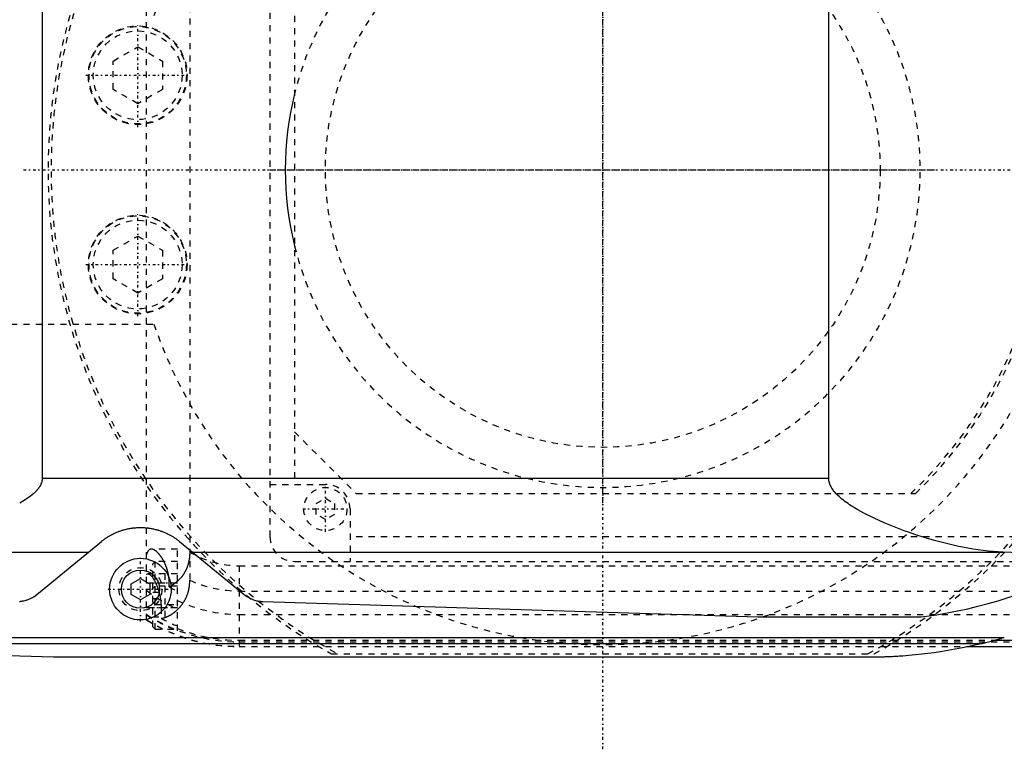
# Model space of a CAD drawing. Extents: x -1056 to 156, y -125 to 125.
# Tile 9 of 12: x -695 to -535, y -94 to 24. Entities that reach past the tile are written whole.
import ezdxf

# ---------------------------------------------------------------- set-up
doc = ezdxf.new("R2010")
doc.units = 0
doc.linetypes.add('CENTER', pattern=[1.5, 0.45, -0.5, 0.05, -0.5])
doc.linetypes.add('DASHED', pattern=[2, 1, -1])
for name, color, linetype in [('AM_0', 7, 'CONTINUOUS'), ('AM_3', 7, 'DASHED'), ('AM_7', 7, 'CENTER')]:
    doc.layers.add(name, color=color, linetype=linetype)

msp = doc.modelspace()

# ---------------------------------------------------------------- linework, layer by layer
at = {"layer": 'AM_0', "color": 7, "linetype": 'CONTINUOUS'}
for p, q in [((-690.94, 50), (-690.94, -50)), ((-563.33, -50), (-563.33, 50)), ((-690.94, -50), (-563.33, -50)), ((-691.83, -68.87), (-681.34, -60.27)), ((-668.66, -60.27), (-658.17, -68.87)), ((-742.03, -61.98), (-683.43, -61.98)), ((-666.57, -61.98), (-535.05, -61.98)), ((-519.53, -62.65), (-535.05, -61.98)), ((-676.5, -67.13), (-675, -66.27)), ((-675, -66.27), (-673.5, -67.13)), ((-676.5, -68.87), (-676.5, -67.13)), ((-673.5, -67.13), (-673.5, -68.87)), ((-675, -69.73), (-676.5, -68.87)), ((-673.5, -68.87), (-675, -69.73)), ((-655.15, -70), (-574.82, -72.48)), ((-574.82, -72.48), (-548.33, -72.48)), ((-775.92, -75.83), (-534.85, -75.83)), ((-536.5, -76.29), (-120, -76.29)), ((-754.88, -76.83), (-538.61, -76.83)), ((-754.88, -76.83), (-689.11, -79)), ((-540.79, -77.32), (-120, -77.32)), ((-540.6, -77.28), (-120, -77.28)), ((-689.11, -79), (-557, -79))]:
    msp.add_line(p, q, dxfattribs=at)
for points in [[(-690.94, -50, 0), (-690.94, -50.04, 0), (-690.94, -50.12, 0), (-690.94, -50.2, 0), (-690.95, -50.24, 0), (-690.95, -50.28, 0), (-690.96, -50.36, 0), (-690.98, -50.44, 0), (-691, -50.52, 0), (-691.02, -50.6, 0), (-691.04, -50.68, 0), (-691.05, -50.72, 0), (-691.06, -50.76, 0), (-691.09, -50.83, 0), (-691.12, -50.91, 0), (-691.15, -50.99, 0), (-691.19, -51.06, 0), (-691.22, -51.14, 0), (-691.24, -51.18, 0), (-691.26, -51.21, 0), (-691.3, -51.29, 0), (-691.35, -51.36, 0), (-691.37, -51.4, 0), (-691.39, -51.43, 0), (-691.44, -51.5, 0), (-691.48, -51.57, 0), (-691.51, -51.61, 0), (-691.53, -51.64, 0), (-691.58, -51.71, 0), (-691.64, -51.78, 0), (-691.69, -51.84, 0), (-691.74, -51.91, 0), (-691.8, -51.97, 0), (-691.83, -52, 0), (-691.86, -52.03, 0), (-691.91, -52.09, 0), (-691.97, -52.15, 0), (-692.03, -52.21, 0), (-692.08, -52.27, 0), (-692.14, -52.33, 0), (-692.17, -52.36, 0), (-692.2, -52.38, 0), (-692.26, -52.44, 0), (-692.32, -52.49, 0), (-692.53, -52.67, 0), (-692.91, -52.97, 0), (-693.31, -53.26, 0), (-693.52, -53.39, 0), (-693.73, -53.53, 0), (-694.16, -53.79, 0), (-694.6, -54.03, 0)], [(-535.05, -61.98, 0), (-535.83, -61.95, 0), (-537.44, -61.82, 0), (-539.09, -61.62, 0), (-539.92, -61.49, 0), (-540.77, -61.35, 0), (-542.47, -61.02, 0), (-544.2, -60.62, 0), (-545.93, -60.17, 0), (-547.66, -59.67, 0), (-549.37, -59.12, 0), (-550.23, -58.83, 0), (-551.07, -58.52, 0), (-552.74, -57.89, 0), (-554.36, -57.22, 0), (-555.96, -56.49, 0), (-557.62, -55.66, 0), (-558.6, -55.13, 0), (-558.87, -54.97, 0), (-559.14, -54.8, 0), (-559.28, -54.72, 0), (-559.41, -54.64, 0), (-559.68, -54.47, 0), (-559.94, -54.3, 0), (-560.07, -54.21, 0), (-560.2, -54.12, 0), (-560.46, -53.94, 0), (-560.71, -53.76, 0), (-560.83, -53.67, 0), (-560.95, -53.57, 0), (-561.19, -53.38, 0), (-561.42, -53.19, 0), (-561.65, -52.99, 0), (-561.86, -52.79, 0), (-562.07, -52.57, 0), (-562.18, -52.46, 0), (-562.28, -52.35, 0), (-562.48, -52.11, 0), (-562.67, -51.85, 0), (-562.78, -51.7, 0), (-562.8, -51.66, 0), (-562.83, -51.61, 0), (-562.84, -51.59, 0), (-562.86, -51.57, 0), (-562.89, -51.52, 0), (-562.91, -51.48, 0), (-562.94, -51.43, 0), (-562.96, -51.39, 0), (-562.99, -51.34, 0), (-563, -51.32, 0), (-563.01, -51.29, 0), (-563.03, -51.25, 0), (-563.05, -51.2, 0), (-563.07, -51.15, 0), (-563.1, -51.11, 0), (-563.12, -51.06, 0), (-563.13, -51.03, 0), (-563.13, -51.01, 0), (-563.15, -50.96, 0), (-563.17, -50.91, 0), (-563.18, -50.89, 0), (-563.19, -50.87, 0), (-563.2, -50.82, 0), (-563.22, -50.77, 0), (-563.22, -50.74, 0), (-563.23, -50.72, 0), (-563.24, -50.67, 0), (-563.26, -50.62, 0), (-563.27, -50.57, 0), (-563.28, -50.52, 0), (-563.29, -50.47, 0), (-563.29, -50.45, 0), (-563.3, -50.42, 0), (-563.3, -50.37, 0), (-563.31, -50.32, 0), (-563.32, -50.27, 0), (-563.32, -50.22, 0), (-563.33, -50.17, 0), (-563.33, -50.15, 0), (-563.33, -50.12, 0), (-563.33, -50.07, 0), (-563.33, -50.02, 0), (-563.33, -50, 0)], [(-681.34, -60.27, 0), (-681.3, -60.24, 0), (-681.23, -60.18, 0), (-681.15, -60.12, 0), (-681.11, -60.09, 0), (-681.07, -60.06, 0), (-680.99, -59.99, 0), (-680.91, -59.93, 0), (-680.82, -59.87, 0), (-680.73, -59.8, 0), (-680.63, -59.74, 0), (-680.59, -59.71, 0), (-680.54, -59.67, 0), (-680.44, -59.61, 0), (-680.34, -59.55, 0), (-680.24, -59.48, 0), (-680.14, -59.42, 0), (-680.03, -59.36, 0), (-679.98, -59.33, 0), (-679.93, -59.3, 0), (-679.82, -59.24, 0), (-679.71, -59.18, 0), (-679.66, -59.15, 0), (-679.6, -59.12, 0), (-679.49, -59.07, 0), (-679.39, -59.01, 0), (-679.33, -58.99, 0), (-679.28, -58.96, 0), (-679.17, -58.91, 0), (-679.05, -58.86, 0), (-678.94, -58.81, 0), (-678.82, -58.76, 0), (-678.7, -58.71, 0), (-678.64, -58.69, 0), (-678.58, -58.66, 0), (-678.46, -58.62, 0), (-678.33, -58.57, 0), (-678.21, -58.53, 0), (-678.08, -58.49, 0), (-677.95, -58.44, 0), (-677.88, -58.42, 0), (-677.81, -58.4, 0), (-677.68, -58.37, 0), (-677.55, -58.33, 0), (-677.41, -58.3, 0), (-677.28, -58.26, 0), (-677.14, -58.23, 0), (-677.07, -58.22, 0), (-677, -58.2, 0), (-676.86, -58.18, 0), (-676.72, -58.15, 0), (-676.59, -58.13, 0), (-676.45, -58.11, 0), (-676.31, -58.09, 0), (-676.24, -58.08, 0), (-676.17, -58.07, 0), (-676.03, -58.05, 0), (-675.89, -58.04, 0), (-675.75, -58.03, 0), (-675.61, -58.02, 0), (-675.47, -58.01, 0), (-675.41, -58.01, 0), (-675.34, -58.01, 0), (-675.2, -58, 0), (-675.07, -58, 0), (-675, -58, 0), (-674.93, -58, 0), (-674.8, -58, 0), (-674.66, -58.01, 0), (-674.59, -58.01, 0), (-674.53, -58.01, 0), (-674.39, -58.02, 0), (-674.25, -58.03, 0), (-674.11, -58.04, 0), (-673.97, -58.05, 0), (-673.83, -58.07, 0), (-673.76, -58.08, 0), (-673.69, -58.09, 0), (-673.55, -58.11, 0), (-673.41, -58.13, 0), (-673.28, -58.15, 0), (-673.14, -58.18, 0), (-673, -58.2, 0), (-672.93, -58.22, 0), (-672.86, -58.23, 0), (-672.72, -58.26, 0), (-672.59, -58.3, 0), (-672.45, -58.33, 0), (-672.32, -58.37, 0), (-672.19, -58.4, 0), (-672.12, -58.42, 0), (-672.05, -58.44, 0), (-671.92, -58.49, 0), (-671.79, -58.53, 0), (-671.67, -58.57, 0), (-671.54, -58.62, 0), (-671.42, -58.66, 0), (-671.36, -58.69, 0), (-671.3, -58.71, 0), (-671.18, -58.76, 0), (-671.06, -58.81, 0), (-670.95, -58.86, 0), (-670.83, -58.91, 0), (-670.72, -58.96, 0), (-670.67, -58.99, 0), (-670.61, -59.01, 0), (-670.51, -59.07, 0), (-670.4, -59.12, 0), (-670.34, -59.15, 0), (-670.29, -59.18, 0), (-670.18, -59.24, 0), (-670.07, -59.3, 0), (-670.02, -59.33, 0), (-669.97, -59.36, 0), (-669.86, -59.42, 0), (-669.76, -59.48, 0), (-669.66, -59.55, 0), (-669.56, -59.61, 0), (-669.46, -59.67, 0), (-669.41, -59.71, 0), (-669.37, -59.74, 0), (-669.27, -59.8, 0), (-669.18, -59.87, 0), (-669.09, -59.93, 0), (-669.01, -59.99, 0), (-668.93, -60.06, 0), (-668.89, -60.09, 0), (-668.85, -60.12, 0), (-668.77, -60.18, 0), (-668.7, -60.24, 0), (-668.66, -60.27, 0)], [(-548.33, -72.48, 0), (-547.49, -72.38, 0), (-545.8, -72.14, 0), (-544.12, -71.85, 0), (-543.28, -71.7, 0), (-542.45, -71.53, 0), (-540.78, -71.18, 0), (-539.13, -70.78, 0), (-537.48, -70.34, 0), (-535.84, -69.87, 0), (-534.22, -69.35, 0), (-533.41, -69.08, 0), (-532.61, -68.8, 0), (-531.01, -68.22, 0), (-529.42, -67.59, 0), (-524, -65.12, 0), (-519.53, -62.65, 0)], [(-694.61, -69.98, 0), (-694.59, -69.98, 0), (-694.56, -69.98, 0), (-694.52, -69.98, 0), (-694.51, -69.98, 0), (-694.49, -69.97, 0), (-694.46, -69.97, 0), (-694.42, -69.97, 0), (-694.39, -69.96, 0), (-694.36, -69.96, 0), (-694.32, -69.95, 0), (-694.31, -69.95, 0), (-694.29, -69.95, 0), (-694.26, -69.94, 0), (-694.22, -69.94, 0), (-694.11, -69.92, 0), (-693.91, -69.88, 0), (-693.71, -69.83, 0), (-693.52, -69.77, 0), (-693.42, -69.74, 0), (-693.32, -69.71, 0), (-693.13, -69.64, 0), (-692.95, -69.56, 0), (-692.32, -69.22, 0), (-691.83, -68.87, 0)], [(-658.17, -68.87, 0), (-657.73, -69.19, 0), (-657.17, -69.5, 0), (-657.01, -69.58, 0), (-656.84, -69.65, 0), (-656.76, -69.68, 0), (-656.67, -69.71, 0), (-656.5, -69.77, 0), (-656.32, -69.82, 0), (-656.15, -69.87, 0), (-655.97, -69.91, 0), (-655.79, -69.94, 0), (-655.7, -69.95, 0), (-655.68, -69.95, 0), (-655.65, -69.96, 0), (-655.62, -69.96, 0), (-655.61, -69.96, 0), (-655.59, -69.96, 0), (-655.56, -69.97, 0), (-655.53, -69.97, 0), (-655.5, -69.97, 0), (-655.47, -69.98, 0), (-655.44, -69.98, 0), (-655.43, -69.98, 0), (-655.41, -69.98, 0), (-655.38, -69.99, 0), (-655.35, -69.99, 0), (-655.32, -69.99, 0), (-655.29, -69.99, 0), (-655.26, -69.99, 0), (-655.25, -69.99, 0), (-655.23, -69.99, 0), (-655.21, -70, 0), (-655.21, -70, 0), (-655.2, -70, 0), (-655.2, -70, 0), (-655.2, -70, 0), (-655.19, -70, 0), (-655.19, -70, 0), (-655.18, -70, 0), (-655.18, -70, 0), (-655.17, -70, 0), (-655.17, -70, 0), (-655.17, -70, 0), (-655.16, -70, 0), (-655.16, -70, 0), (-655.15, -70, 0)], [(-538.61, -76.83, 0), (-538.61, -76.83, 0), (-538.61, -76.83, 0), (-538.61, -76.83, 0), (-538.61, -76.83, 0), (-538.61, -76.83, 0), (-538.6, -76.83, 0), (-538.6, -76.83, 0), (-538.6, -76.83, 0), (-538.6, -76.83, 0), (-538.6, -76.83, 0), (-538.6, -76.83, 0), (-538.6, -76.83, 0), (-538.59, -76.83, 0), (-538.59, -76.83, 0), (-538.59, -76.82, 0), (-538.59, -76.82, 0), (-538.58, -76.82, 0), (-538.58, -76.82, 0), (-538.58, -76.82, 0), (-538.58, -76.82, 0), (-538.58, -76.82, 0), (-538.57, -76.82, 0), (-538.57, -76.82, 0), (-538.57, -76.82, 0), (-538.57, -76.82, 0), (-538.56, -76.82, 0), (-538.56, -76.82, 0), (-538.56, -76.82, 0), (-538.55, -76.82, 0), (-538.55, -76.82, 0), (-538.55, -76.81, 0), (-538.54, -76.81, 0), (-538.54, -76.81, 0), (-538.54, -76.81, 0), (-538.54, -76.81, 0), (-538.53, -76.81, 0), (-538.52, -76.81, 0), (-538.49, -76.8, 0), (-538.47, -76.8, 0), (-538.44, -76.79, 0), (-538.42, -76.79, 0), (-538.41, -76.78, 0), (-538.38, -76.77, 0), (-538.35, -76.77, 0), (-538.31, -76.76, 0), (-538.28, -76.75, 0), (-538.25, -76.74, 0), (-538.23, -76.74, 0), (-538.21, -76.73, 0), (-538.18, -76.73, 0), (-538.15, -76.72, 0), (-538.13, -76.71, 0), (-538.11, -76.71, 0), (-538.08, -76.7, 0), (-538.04, -76.69, 0), (-538.03, -76.69, 0), (-538.01, -76.68, 0), (-537.98, -76.68, 0), (-537.94, -76.67, 0), (-537.83, -76.64, 0), (-537.62, -76.59, 0), (-537.41, -76.53, 0), (-537.19, -76.48, 0), (-536.97, -76.42, 0), (-536.85, -76.39, 0), (-536.74, -76.36, 0), (-536.51, -76.3, 0), (-536.29, -76.24, 0), (-536.06, -76.17, 0), (-535.83, -76.11, 0), (-535.61, -76.05, 0), (-535.5, -76.02, 0), (-535.38, -75.99, 0), (-535.17, -75.92, 0), (-534.95, -75.86, 0), (-534.85, -75.83, 0)], [(-557, -79, 0), (-556.99, -79, 0), (-556.96, -79, 0), (-556.93, -79, 0), (-556.91, -79, 0), (-556.9, -79, 0), (-556.87, -79, 0), (-556.84, -79, 0), (-556.81, -79, 0), (-556.79, -79, 0), (-556.76, -79, 0), (-556.74, -79, 0), (-556.73, -79, 0), (-556.7, -79, 0), (-556.67, -79, 0), (-556.64, -79, 0), (-556.61, -79, 0), (-556.58, -79, 0), (-556.57, -79, 0), (-556.56, -79, 0), (-556.53, -79, 0), (-556.5, -79, 0), (-556.48, -79, 0), (-556.47, -79, 0), (-556.44, -79, 0), (-556.41, -79, 0), (-556.4, -79, 0), (-556.38, -79, 0), (-556.36, -79, 0), (-556.33, -79, 0), (-556.3, -79, 0), (-556.27, -79, 0), (-556.24, -79, 0), (-556.23, -79, 0), (-556.21, -79, 0), (-556.18, -79, 0), (-556.16, -79, 0), (-556.05, -78.99, 0), (-555.88, -78.99, 0), (-555.71, -78.99, 0), (-555.54, -78.99, 0), (-555.45, -78.98, 0), (-555.37, -78.98, 0), (-555.2, -78.98, 0), (-555.02, -78.98, 0), (-554.85, -78.97, 0), (-554.68, -78.97, 0), (-554.51, -78.96, 0), (-554.42, -78.96, 0), (-554.34, -78.96, 0), (-554.16, -78.95, 0), (-553.99, -78.94, 0), (-553.91, -78.94, 0), (-553.82, -78.94, 0), (-553.65, -78.93, 0), (-553.48, -78.92, 0), (-553.39, -78.92, 0), (-553.31, -78.91, 0), (-553.13, -78.91, 0), (-552.96, -78.9, 0), (-552.79, -78.89, 0), (-552.62, -78.88, 0), (-552.45, -78.87, 0), (-552.36, -78.86, 0), (-552.28, -78.86, 0), (-552.11, -78.85, 0), (-551.93, -78.84, 0), (-551.33, -78.8, 0), (-550.31, -78.72, 0), (-549.28, -78.62, 0), (-548.25, -78.51, 0), (-547.74, -78.46, 0), (-547.23, -78.39, 0), (-546.21, -78.26, 0), (-545.19, -78.11, 0), (-541.63, -77.49, 0), (-538.61, -76.83, 0)]]:
    msp.add_polyline3d(points, dxfattribs=at)
for radius in [5, 3.1]:
    msp.add_circle((-675, -68), radius, dxfattribs=at)
msp.add_arc((-600, 0), 51.5, 166.1376, 193.8624, dxfattribs=at)
at = {"layer": 'AM_3', "color": 6, "linetype": 'DASHED'}
for p, q in [((-674, -73.02), (-674, 73.02)), ((-667, 66.56), (-667, -66.56)), ((-654, 59.5), (-654, -59.5)), ((-650, 51), (-650, -51)), ((-679.45, 17.66), (-675.45, 19.97)), ((-675.45, 19.97), (-671.45, 17.66)), ((-679.45, 13.04), (-679.45, 17.66)), ((-671.45, 17.66), (-671.45, 13.04)), ((-675.45, 10.73), (-679.45, 13.04)), ((-671.45, 13.04), (-675.45, 10.73)), ((-679.45, -13.04), (-675.45, -10.73)), ((-675.45, -10.73), (-671.45, -13.04)), ((-679.45, -17.66), (-679.45, -13.04)), ((-671.45, -13.04), (-671.45, -17.66)), ((-675.45, -19.97), (-679.45, -17.66)), ((-671.45, -17.66), (-675.45, -19.97)), ((-700, -25), (-672.83, -25)), ((-650, -42.5), (-640, -52.5)), ((-654, -51), (-645, -51)), ((-640, -52.5), (-549.28, -52.5)), ((-646.5, -54.13), (-645, -53.27)), ((-646.5, -55.87), (-646.5, -54.13)), ((-645, -53.27), (-643.5, -54.13)), ((-643.5, -54.13), (-643.5, -55.87)), ((-645, -56.73), (-646.5, -55.87)), ((-643.5, -55.87), (-645, -56.73)), ((-641, -55), (-641, -63.5)), ((-529, -59.5), (-641, -59.5)), ((-669, -61.5), (-673.23, -61.5)), ((-669, -74.75), (-669, -61.5)), ((-672.6, -63.5), (-673, -63.9)), ((-673, -74.1), (-673, -63.9)), ((-669, -63.5), (-672.6, -63.5)), ((-672.6, -74.5), (-672.6, -63.5)), ((-650, -63.5), (-520, -63.5)), ((-659, -64.2), (75, -64.2)), ((-659, -64.2), (-659, -77.32)), ((-674, -67), (-669, -67)), ((-669, -65.5), (-673.8, -65.5)), ((-671, -68.5), (-671, -65.5)), ((-670.34, -67.64), (-670.34, -67)), ((-672.6, -67.5), (-673, -67.9)), ((-673, -68.5), (-671, -68.5)), ((-669, -67.5), (-672.6, -67.5)), ((-659, -68.3), (-517.3, -68.3)), ((-673, -69.5), (-671, -69.5)), ((-673, -70.1), (-672.6, -70.5)), ((-671, -72.5), (-671, -69.5)), ((-674, -71), (-669, -71)), ((-672.6, -70.5), (-669, -70.5)), ((-671.65, -71), (-671.65, -72.74)), ((-673, -72.5), (-671, -72.5)), ((-659, -72.1), (75, -72.1)), ((-673, -74.1), (-672.6, -74.5)), ((-672.6, -74.5), (-669, -74.5)), ((-659, -76.29), (-536.5, -76.29)), ((-659, -76.54), (75, -76.54)), ((-659, -77.28), (-540.6, -77.28)), ((-659, -77.32), (-540.79, -77.32)), ((-644.02, -78.5), (-555.98, -78.5))]:
    msp.add_line(p, q, dxfattribs=at)
for points in [[(-673.23, -61.5, 0), (-673.26, -61.5, 0), (-673.31, -61.51, 0), (-673.37, -61.52, 0), (-673.39, -61.52, 0), (-673.42, -61.53, 0), (-673.47, -61.55, 0), (-673.52, -61.58, 0), (-673.57, -61.61, 0), (-673.62, -61.65, 0), (-673.66, -61.69, 0), (-673.69, -61.72, 0), (-673.71, -61.74, 0), (-673.75, -61.8, 0), (-673.79, -61.86, 0), (-673.83, -61.93, 0), (-673.86, -62, 0), (-673.9, -62.08, 0), (-673.91, -62.12, 0), (-673.93, -62.16, 0), (-673.96, -62.25, 0), (-673.99, -62.34, 0), (-674, -62.39, 0)], [(-670.34, -67, 0), (-670.34, -66.96, 0), (-670.34, -66.88, 0), (-670.34, -66.8, 0), (-670.34, -66.75, 0), (-670.34, -66.71, 0), (-670.35, -66.63, 0), (-670.35, -66.55, 0), (-670.36, -66.47, 0), (-670.36, -66.38, 0), (-670.37, -66.3, 0), (-670.37, -66.26, 0), (-670.38, -66.22, 0), (-670.39, -66.13, 0), (-670.4, -66.05, 0), (-670.41, -65.97, 0), (-670.42, -65.89, 0), (-670.43, -65.81, 0), (-670.44, -65.77, 0), (-670.45, -65.72, 0), (-670.46, -65.64, 0), (-670.48, -65.56, 0), (-670.49, -65.52, 0), (-670.49, -65.48, 0), (-670.51, -65.4, 0), (-670.53, -65.32, 0), (-670.54, -65.28, 0), (-670.55, -65.24, 0), (-670.57, -65.16, 0), (-670.59, -65.08, 0), (-670.61, -65.01, 0), (-670.63, -64.93, 0), (-670.65, -64.85, 0), (-670.67, -64.81, 0), (-670.68, -64.78, 0), (-670.7, -64.7, 0), (-670.73, -64.63, 0), (-670.75, -64.55, 0), (-670.78, -64.48, 0), (-670.8, -64.41, 0), (-670.82, -64.37, 0), (-670.83, -64.33, 0), (-670.86, -64.26, 0), (-670.88, -64.19, 0), (-670.91, -64.12, 0), (-670.94, -64.05, 0), (-670.97, -63.99, 0), (-670.98, -63.95, 0), (-671, -63.92, 0), (-671.03, -63.85, 0), (-671.06, -63.79, 0), (-671.09, -63.72, 0), (-671.12, -63.66, 0), (-671.15, -63.6, 0), (-671.17, -63.57, 0), (-671.18, -63.54, 0), (-671.21, -63.48, 0), (-671.24, -63.42, 0), (-671.28, -63.36, 0), (-671.31, -63.3, 0), (-671.34, -63.25, 0), (-671.36, -63.22, 0), (-671.37, -63.19, 0), (-671.4, -63.14, 0), (-671.44, -63.09, 0), (-671.45, -63.06, 0), (-671.47, -63.03, 0), (-671.5, -62.98, 0), (-671.53, -62.93, 0), (-671.55, -62.9, 0), (-671.57, -62.88, 0), (-671.6, -62.83, 0), (-671.64, -62.78, 0), (-671.67, -62.73, 0), (-671.7, -62.68, 0), (-671.74, -62.63, 0), (-671.76, -62.61, 0), (-671.77, -62.59, 0), (-671.81, -62.54, 0), (-671.84, -62.49, 0), (-671.88, -62.45, 0), (-671.91, -62.41, 0), (-671.95, -62.36, 0), (-671.97, -62.34, 0), (-671.98, -62.32, 0), (-672.02, -62.28, 0), (-672.05, -62.24, 0), (-672.09, -62.2, 0), (-672.13, -62.16, 0), (-672.16, -62.13, 0), (-672.18, -62.11, 0), (-672.2, -62.09, 0), (-672.23, -62.05, 0), (-672.27, -62.02, 0), (-672.3, -61.99, 0), (-672.34, -61.96, 0), (-672.37, -61.92, 0), (-672.39, -61.91, 0), (-672.41, -61.89, 0), (-672.44, -61.86, 0), (-672.48, -61.84, 0), (-672.51, -61.81, 0), (-672.54, -61.78, 0), (-672.58, -61.76, 0), (-672.59, -61.75, 0), (-672.61, -61.74, 0), (-672.64, -61.71, 0), (-672.68, -61.69, 0), (-672.69, -61.68, 0), (-672.71, -61.67, 0), (-672.74, -61.65, 0), (-672.78, -61.63, 0), (-672.79, -61.63, 0), (-672.81, -61.62, 0), (-672.84, -61.6, 0), (-672.87, -61.59, 0), (-672.9, -61.57, 0), (-672.93, -61.56, 0), (-672.96, -61.55, 0), (-672.98, -61.54, 0), (-672.99, -61.54, 0), (-673.02, -61.53, 0), (-673.05, -61.52, 0), (-673.08, -61.52, 0), (-673.11, -61.51, 0), (-673.14, -61.51, 0), (-673.15, -61.5, 0), (-673.16, -61.5, 0), (-673.19, -61.5, 0), (-673.22, -61.5, 0), (-673.23, -61.5, 0)], [(-667, -61.92, 0), (-667, -62.15, 0), (-667.01, -62.41, 0), (-667.02, -62.48, 0), (-667.02, -62.55, 0), (-667.03, -62.59, 0), (-667.03, -62.63, 0), (-667.04, -62.7, 0), (-667.04, -62.77, 0), (-667.05, -62.85, 0), (-667.06, -62.92, 0), (-667.07, -62.99, 0), (-667.07, -63.03, 0), (-667.08, -63.07, 0), (-667.09, -63.14, 0), (-667.1, -63.21, 0), (-667.11, -63.25, 0), (-667.11, -63.28, 0), (-667.13, -63.36, 0), (-667.14, -63.43, 0), (-667.15, -63.46, 0), (-667.16, -63.5, 0), (-667.17, -63.57, 0), (-667.19, -63.64, 0), (-667.21, -63.71, 0), (-667.22, -63.78, 0), (-667.24, -63.86, 0), (-667.25, -63.89, 0), (-667.26, -63.93, 0), (-667.28, -63.99, 0), (-667.3, -64.06, 0), (-667.32, -64.13, 0), (-667.35, -64.2, 0), (-667.37, -64.27, 0), (-667.38, -64.3, 0), (-667.39, -64.33, 0), (-667.42, -64.4, 0), (-667.44, -64.47, 0), (-667.47, -64.53, 0), (-667.49, -64.6, 0), (-667.52, -64.66, 0), (-667.54, -64.69, 0), (-667.55, -64.72, 0), (-667.58, -64.79, 0), (-667.61, -64.85, 0), (-667.64, -64.91, 0), (-667.67, -64.97, 0), (-667.7, -65.03, 0), (-667.71, -65.06, 0), (-667.73, -65.09, 0), (-667.76, -65.15, 0), (-667.79, -65.21, 0), (-667.83, -65.27, 0), (-667.86, -65.33, 0), (-667.89, -65.39, 0), (-667.91, -65.42, 0), (-667.93, -65.45, 0), (-667.96, -65.5, 0), (-668, -65.56, 0), (-668.02, -65.59, 0), (-668.04, -65.61, 0), (-668.07, -65.67, 0), (-668.11, -65.72, 0), (-668.13, -65.75, 0), (-668.15, -65.78, 0), (-668.19, -65.83, 0), (-668.22, -65.88, 0), (-668.26, -65.93, 0), (-668.3, -65.98, 0), (-668.34, -66.03, 0), (-668.36, -66.06, 0), (-668.38, -66.08, 0), (-668.42, -66.13, 0), (-668.46, -66.18, 0), (-668.6, -66.34, 0), (-668.86, -66.6, 0), (-669.11, -66.84, 0), (-669.38, -67.05, 0), (-669.51, -67.15, 0), (-669.65, -67.25, 0), (-669.92, -67.42, 0), (-670.2, -67.57, 0), (-670.34, -67.64, 0)], [(-674, -65.59, 0), (-673.97, -65.56, 0), (-673.9, -65.52, 0), (-673.84, -65.5, 0), (-673.8, -65.5, 0)], [(-673.8, -65.5, 0), (-673.79, -65.5, 0), (-673.78, -65.5, 0), (-673.76, -65.5, 0), (-673.75, -65.5, 0), (-673.75, -65.5, 0), (-673.73, -65.51, 0), (-673.72, -65.51, 0), (-673.7, -65.52, 0), (-673.68, -65.52, 0), (-673.67, -65.53, 0), (-673.66, -65.53, 0), (-673.65, -65.53, 0), (-673.63, -65.54, 0), (-673.62, -65.55, 0), (-673.6, -65.56, 0), (-673.58, -65.57, 0), (-673.56, -65.58, 0), (-673.55, -65.58, 0), (-673.55, -65.59, 0), (-673.53, -65.6, 0), (-673.51, -65.61, 0), (-673.5, -65.62, 0), (-673.49, -65.63, 0), (-673.47, -65.64, 0), (-673.45, -65.66, 0), (-673.44, -65.67, 0), (-673.43, -65.67, 0), (-673.41, -65.69, 0), (-673.39, -65.71, 0), (-673.32, -65.78, 0), (-673.2, -65.91, 0), (-673.07, -66.07, 0), (-672.94, -66.26, 0), (-672.81, -66.47, 0), (-672.75, -66.58, 0), (-672.68, -66.7, 0), (-672.56, -66.94, 0), (-672.44, -67.2, 0), (-672.32, -67.48, 0), (-672.25, -67.66, 0), (-672.23, -67.71, 0), (-672.21, -67.76, 0), (-672.2, -67.79, 0), (-672.19, -67.81, 0), (-672.18, -67.87, 0), (-672.16, -67.92, 0), (-672.14, -67.97, 0), (-672.12, -68.03, 0), (-672.1, -68.08, 0), (-672.09, -68.11, 0), (-672.08, -68.14, 0), (-672.07, -68.2, 0), (-672.05, -68.25, 0), (-672.04, -68.28, 0), (-672.03, -68.31, 0), (-672.02, -68.37, 0), (-672, -68.43, 0), (-671.99, -68.46, 0), (-671.98, -68.49, 0), (-671.97, -68.55, 0), (-671.95, -68.61, 0), (-671.94, -68.67, 0), (-671.92, -68.73, 0), (-671.91, -68.79, 0), (-671.9, -68.82, 0), (-671.89, -68.85, 0), (-671.88, -68.91, 0), (-671.87, -68.97, 0), (-671.85, -69.04, 0), (-671.84, -69.1, 0), (-671.83, -69.16, 0), (-671.82, -69.19, 0), (-671.81, -69.23, 0), (-671.8, -69.29, 0), (-671.79, -69.35, 0), (-671.79, -69.39, 0)], [(-671.65, -72.74, 0), (-671.62, -72.74, 0), (-671.57, -72.73, 0), (-671.52, -72.72, 0), (-671.49, -72.72, 0), (-671.46, -72.71, 0), (-671.41, -72.7, 0), (-671.35, -72.69, 0), (-671.3, -72.68, 0), (-671.24, -72.66, 0), (-671.19, -72.65, 0), (-671.16, -72.64, 0), (-671.13, -72.63, 0), (-671.07, -72.61, 0), (-671.02, -72.6, 0), (-670.96, -72.58, 0), (-670.9, -72.56, 0), (-670.85, -72.54, 0), (-670.82, -72.52, 0), (-670.79, -72.51, 0), (-670.73, -72.49, 0), (-670.67, -72.46, 0), (-670.64, -72.45, 0), (-670.62, -72.44, 0), (-670.56, -72.41, 0), (-670.5, -72.39, 0), (-670.47, -72.37, 0), (-670.44, -72.36, 0), (-670.38, -72.33, 0), (-670.33, -72.3, 0), (-670.27, -72.27, 0), (-670.21, -72.23, 0), (-670.15, -72.2, 0), (-670.12, -72.18, 0), (-670.1, -72.17, 0), (-670.04, -72.13, 0), (-669.98, -72.1, 0), (-669.92, -72.06, 0), (-669.87, -72.02, 0), (-669.81, -71.98, 0), (-669.78, -71.96, 0), (-669.75, -71.94, 0), (-669.69, -71.9, 0), (-669.64, -71.86, 0), (-669.58, -71.82, 0), (-669.52, -71.78, 0), (-669.47, -71.73, 0), (-669.44, -71.71, 0), (-669.41, -71.69, 0), (-669.36, -71.64, 0), (-669.3, -71.6, 0), (-669.25, -71.55, 0), (-669.19, -71.5, 0), (-669.14, -71.45, 0), (-669.11, -71.43, 0), (-669.08, -71.4, 0), (-669.03, -71.35, 0), (-668.97, -71.3, 0), (-668.92, -71.25, 0), (-668.87, -71.19, 0), (-668.81, -71.14, 0), (-668.79, -71.11, 0), (-668.76, -71.08, 0), (-668.71, -71.03, 0), (-668.66, -70.97, 0), (-668.63, -70.94, 0), (-668.6, -70.91, 0), (-668.55, -70.85, 0), (-668.5, -70.79, 0), (-668.48, -70.76, 0), (-668.45, -70.73, 0), (-668.4, -70.67, 0), (-668.35, -70.6, 0), (-668.3, -70.54, 0), (-668.25, -70.47, 0), (-668.2, -70.41, 0), (-668.18, -70.37, 0), (-668.16, -70.34, 0), (-668.11, -70.27, 0), (-668.06, -70.2, 0), (-668.02, -70.13, 0), (-667.97, -70.06, 0), (-667.93, -69.99, 0), (-667.9, -69.95, 0), (-667.88, -69.91, 0), (-667.84, -69.84, 0), (-667.8, -69.76, 0), (-667.75, -69.69, 0), (-667.71, -69.61, 0), (-667.67, -69.53, 0), (-667.66, -69.5, 0), (-667.64, -69.46, 0), (-667.6, -69.38, 0), (-667.56, -69.3, 0), (-667.53, -69.22, 0), (-667.49, -69.13, 0), (-667.46, -69.05, 0), (-667.44, -69.01, 0), (-667.43, -68.97, 0), (-667.39, -68.89, 0), (-667.36, -68.8, 0), (-667.34, -68.72, 0), (-667.31, -68.63, 0), (-667.28, -68.54, 0), (-667.27, -68.5, 0), (-667.25, -68.46, 0), (-667.23, -68.37, 0), (-667.21, -68.28, 0), (-667.2, -68.23, 0), (-667.18, -68.19, 0), (-667.16, -68.1, 0), (-667.14, -68.01, 0), (-667.13, -67.96, 0), (-667.13, -67.91, 0), (-667.11, -67.82, 0), (-667.09, -67.73, 0), (-667.08, -67.64, 0), (-667.06, -67.55, 0), (-667.05, -67.45, 0), (-667.05, -67.41, 0), (-667.04, -67.36, 0), (-667.03, -67.27, 0), (-667.02, -67.17, 0), (-667.02, -67.08, 0), (-667.01, -66.99, 0), (-667.01, -66.89, 0), (-667.01, -66.85, 0), (-667, -66.8, 0), (-667, -66.7, 0), (-667, -66.61, 0), (-667, -66.56, 0)], [(-671.79, -69.39, 0), (-671.78, -69.43, 0), (-671.76, -69.52, 0), (-671.75, -69.61, 0), (-671.74, -69.65, 0), (-671.74, -69.7, 0), (-671.73, -69.79, 0), (-671.72, -69.88, 0), (-671.7, -69.97, 0), (-671.7, -70.06, 0), (-671.69, -70.15, 0), (-671.68, -70.19, 0), (-671.68, -70.24, 0), (-671.67, -70.33, 0), (-671.67, -70.42, 0), (-671.66, -70.51, 0), (-671.66, -70.6, 0), (-671.65, -70.69, 0), (-671.65, -70.73, 0), (-671.65, -70.78, 0), (-671.65, -70.87, 0), (-671.65, -70.96, 0), (-671.65, -71, 0)]]:
    msp.add_polyline3d(points, dxfattribs=at)
for centre, radius in [((-600, 0), 45), ((-600, 0), 45), ((-675.45, 15.35), 8), ((-675.45, 15.35), 7.9), ((-675.45, 15.35), 7.2), ((-675.45, -15.35), 8), ((-675.45, -15.35), 7.9), ((-675.45, -15.35), 7.2), ((-645, -55), 3.5), ((-675, -68), 3.5)]:
    msp.add_circle(centre, radius, dxfattribs=at)
for centre, radius, start, end in [((-600, 0), 90, 119.2821, 240.7179), ((-600, 0), 89.5, 118.7061, 241.2939), ((-600, 0), 89.5, 298.7061, 61.2939), ((-600, 0), 90, 299.2821, 60.7179), ((-600, 0), 77, 198.9459, 161.0541), ((-600, 0), 51.5, 193.8624, 166.1376), ((-600, 0), 72.5, 313.6028, 46.3972), ((-600, 0), 73, 314.0133, 45.9867), ((-645, -55), 4, 0, 90), ((-650, -59.5), 4, 180, 270), ((-659, -49), 15.2, 238.2431, 270), ((-659, -49), 19.3, 245.5117, 270), ((-659, -49), 24.36, 231.9935, 245.7637), ((-659, -49), 21.81, 238.6873, 242.7152), ((-659, -49), 23.1, 244.3441, 270), ((-659, -49), 27.54, 237.0038, 270), ((-659, -49), 27.62, 237.1102, 248.7759), ((-659, -49), 28.28, 237.9645, 270), ((-659, -49), 28.32, 238.0174, 270), ((-659, -49), 26.9, 241.9504, 248.176), ((-659, -49), 27.29, 248.5078, 270)]:
    msp.add_arc(centre, radius, start, end, dxfattribs=at)
at = {"layer": 'AM_7', "color": 4, "linetype": 'CENTER'}
for p, q in [((-600, -93.97), (-600, 93.97)), ((-600, -54.08), (-600, 54.07)), ((-675.45, 6.95), (-675.45, 23.75)), ((-683.85, 15.35), (-667.05, 15.35)), ((-693.97, 0), (-506.03, 0)), ((-654.08, 0), (-545.92, 0)), ((-675.45, -23.75), (-675.45, -6.95)), ((-683.85, -15.35), (-667.05, -15.35)), ((-645, -58.68), (-645, -51.33)), ((-648.67, -55), (-641.33, -55)), ((-675, -73.25), (-675, -62.75)), ((-673.2, -67), (-668.8, -67)), ((-680.25, -68), (-669.75, -68)), ((-673.2, -71), (-668.8, -71))]:
    msp.add_line(p, q, dxfattribs=at)

doc.saveas('drawing.dxf')
